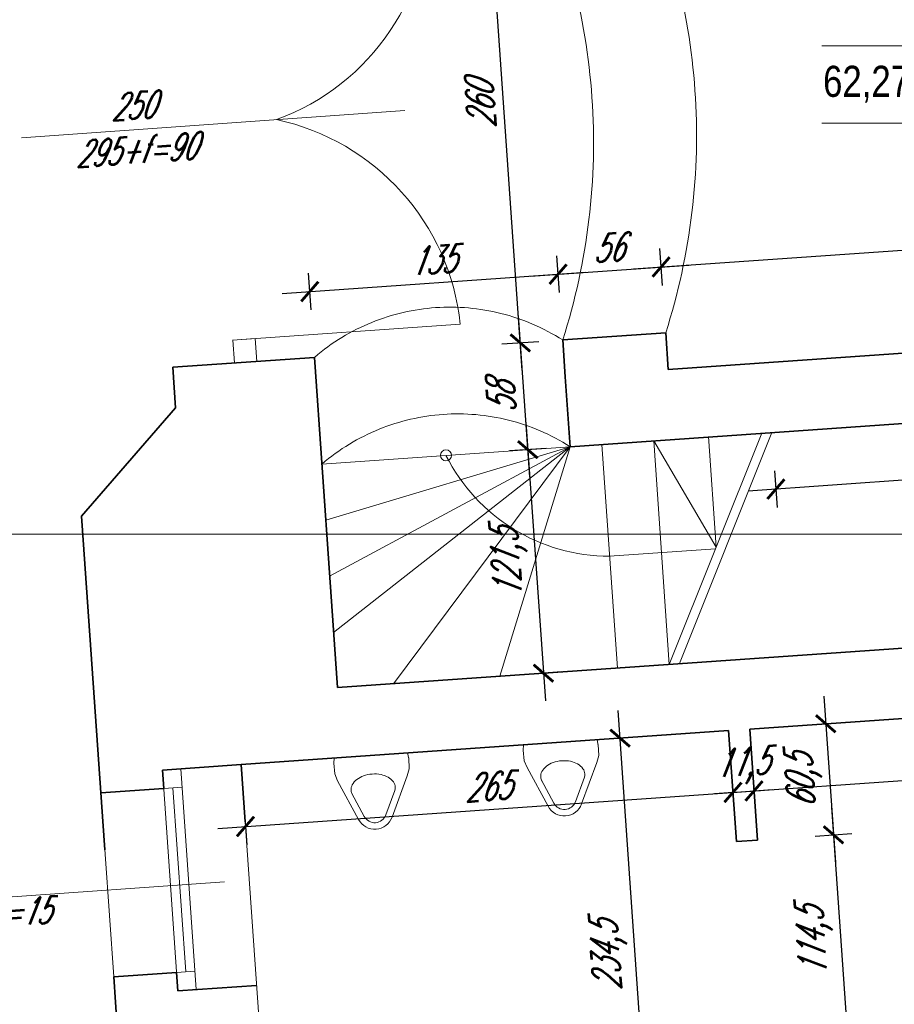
# Model space of a CAD drawing. Header units: millimetres. Extents: x 402 to 79005, y -7782 to 89952.
# Tile 219 of 256: x 21778 to 22253, y 39431 to 39965. Entities that reach past the tile are written whole.
import ezdxf

# ---------------------------------------------------------------- set-up
doc = ezdxf.new("R2010")
doc.units = ezdxf.units.MM
doc.header["$LTSCALE"] = 10
doc.linetypes.add('DASHED', pattern=[19.05, 12.7, -6.35])
doc.layers.get('0').update_dxf_attribs({"lineweight": 0})
doc.layers.get('Defpoints').update_dxf_attribs({"color": 253})
for name, color, linetype, lineweight in [('01 parter - ściany', 253, 'Continuous', 35), ('03-01_okna', 253, 'Continuous', 15), ('03-02_schody', 253, 'Continuous', 5), ('03_drzwi', 253, 'Continuous', 15), ('04-1_widok', 253, 'Continuous', 5), ('04-2_nad', 253, 'DASHED', 5), ('05-01_wymiary', 253, 'Continuous', 5), ('05-03_opis', 253, 'Continuous', 5), ('07_wyposażenie', 253, 'Continuous', 5)]:
    doc.layers.add(name, color=color, linetype=linetype, lineweight=lineweight)
doc.layers.add('powierzchnia korytarzy', color=253, linetype='Continuous')
doc.layers.get('powierzchnia korytarzy').off()
doc.styles.add('ariel', font='ARIAL.TTF', dxfattribs={"width": 0.8})
doc.styles.add('ariel_wym', font='simplex.shx', dxfattribs={"width": 0.65, "oblique": 25})
doc.dimstyles.new('ariel 50', dxfattribs={"dimtxt": 15, "dimasz": 10, "dimexe": 10, "dimexo": 0, "dimgap": 5, "dimtad": 1, "dimdec": 1, "dimrnd": 0.5, "dimtxsty": 'ariel_wym', "dimblk": 'ARCHTICK', "dimcen": 2.5, "dimdle": 15, "dimazin": 0, "dimtfac": 1, "dimtdec": 1, "dimtix": 1, "dimtmove": 0, "dimatfit": 3, "dimldrblk": 'DOT', "dimfxl": 0, "dimarcsym": 0})
doc.dimstyles.new('ariel 50 wnętrze', dxfattribs={"dimtxt": 15, "dimasz": 10, "dimexe": 10, "dimexo": 0, "dimgap": 5, "dimtad": 1, "dimdec": 1, "dimrnd": 0.5, "dimtxsty": 'ariel_wym', "dimblk": 'ARCHTICK', "dimcen": 2.5, "dimdle": 15, "dimazin": 0, "dimtfac": 1, "dimtdec": 1, "dimtix": 1, "dimtmove": 0, "dimatfit": 3, "dimldrblk": 'DOT', "dimfxl": 0, "dimarcsym": 0})

# ---------------------------------------------------------------- blocks, each defined once
blk = doc.blocks.new('_ArchTick')
at = {"color": 0, "linetype": 'ByBlock', "const_width": 0.15}
blk.add_lwpolyline([(-0.5, -0.5), (0.5, 0.5)], dxfattribs=at)
blk = doc.blocks.new('*D57')
at = {"layer": '05-01_wymiary', "color": 0, "lineweight": -2}
for p, q in [((21599.74, 39494.04), (21580.31, 39771.86)), ((21621.26, 39759.68), (21571.38, 39756.2)), ((21638.59, 39511.79), (21588.71, 39508.3))]:
    blk.add_line(p, q, dxfattribs=at)
at = {"layer": 'Defpoints', "color": 0}
for p in [(21938.3, 39781.85), (21581.35, 39756.89), (21900.77, 39530.12)]:
    blk.add_point(p, dxfattribs=at)
at = {"layer": '05-01_wymiary', "color": 0, "lineweight": -2, "xscale": 10, "yscale": 10, "zscale": 10}
for p, rotation in [((21581.35, 39756.89), 94.00000000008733), ((21598.69, 39509), 274.0000000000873)]:
    blk.add_blockref('_ArchTick', p, dxfattribs=dict(at, rotation=rotation))
at = {"layer": '05-01_wymiary', "color": 0, "insert": (21576.13, 39631.97), "char_height": 15, "attachment_point": 5, "rotation": 94, "style": 'ariel_wym'}
blk.add_mtext('248,5', dxfattribs=at)
blk = doc.blocks.new('_Dot')
at = {"color": 0, "linetype": 'ByBlock', "lineweight": -2}
blk.add_line((-0.5, 0), (-1, 0), dxfattribs=at)
at = {"color": 0, "linetype": 'ByBlock', "const_width": 0.5}
blk.add_lwpolyline([(-0.25, 0, 1), (0.25, 0, 1)], format="xyb", close=True, dxfattribs=at)
blk = doc.blocks.new('*D58')
at = {"layer": '05-01_wymiary', "color": 0, "lineweight": -2}
for p, q in [((21582.4, 39741.93), (21562.17, 40031.22)), ((21603.12, 40019.05), (21553.24, 40015.56)), ((21621.26, 39759.68), (21571.38, 39756.2))]:
    blk.add_line(p, q, dxfattribs=at)
at = {"layer": 'Defpoints', "color": 0}
for p in [(21920.17, 40041.22), (21563.22, 40016.26), (21938.3, 39781.85)]:
    blk.add_point(p, dxfattribs=at)
at = {"layer": '05-01_wymiary', "color": 0, "lineweight": -2, "xscale": 10, "yscale": 10, "zscale": 10}
for p, rotation in [((21563.22, 40016.26), 94.00000000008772), ((21581.35, 39756.89), 274.0000000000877)]:
    blk.add_blockref('_ArchTick', p, dxfattribs=dict(at, rotation=rotation))
at = {"layer": '05-01_wymiary', "color": 0, "insert": (21559.82, 39885.71), "char_height": 15, "attachment_point": 5, "rotation": 94, "style": 'ariel_wym'}
blk.add_mtext('260', dxfattribs=at)
blk = doc.blocks.new('*D61')
at = {"layer": '05-01_wymiary', "color": 0, "lineweight": -2}
for p, q in [((21510.9, 40047.69), (21533.92, 39718.49)), ((21551.85, 40035.51), (21501.97, 40032.03)), ((21572.77, 39736.25), (21522.9, 39732.76))]:
    blk.add_line(p, q, dxfattribs=at)
at = {"layer": 'Defpoints', "color": 0}
for p in [(21918.77, 40061.17), (22130.23, 39775.23), (21532.87, 39733.45)]:
    blk.add_point(p, dxfattribs=at)
at = {"layer": '05-01_wymiary', "color": 0, "lineweight": -2, "xscale": 10, "yscale": 10, "zscale": 10}
for p, rotation in [((21511.94, 40032.72), 94.00000000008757), ((21532.87, 39733.45), 274.0000000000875)]:
    blk.add_blockref('_ArchTick', p, dxfattribs=dict(at, rotation=rotation))
at = {"layer": '05-01_wymiary', "color": 0, "insert": (21509.94, 39882.22), "char_height": 15, "attachment_point": 5, "rotation": 94, "style": 'ariel_wym'}
blk.add_mtext('300', dxfattribs=at)
blk = doc.blocks.new('*D62')
at = {"layer": '05-01_wymiary', "color": 0, "lineweight": -2}
for p, q in [((21531.82, 39748.42), (21536.57, 39680.58)), ((21572.77, 39736.25), (21522.9, 39732.76)), ((21575.42, 39698.34), (21525.55, 39694.85))]:
    blk.add_line(p, q, dxfattribs=at)
at = {"layer": 'Defpoints', "color": 0}
for p in [(22130.23, 39775.23), (22077.02, 39733.41), (21535.52, 39695.55)]:
    blk.add_point(p, dxfattribs=at)
at = {"layer": '05-01_wymiary', "color": 0, "lineweight": -2, "xscale": 10, "yscale": 10, "zscale": 10}
for p, rotation in [((21532.87, 39733.45), 94.00000000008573), ((21535.52, 39695.55), 274.0000000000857)]:
    blk.add_blockref('_ArchTick', p, dxfattribs=dict(at, rotation=rotation))
at = {"layer": '05-01_wymiary', "color": 0, "insert": (21521.73, 39713.63), "char_height": 15, "attachment_point": 5, "rotation": 94, "style": 'ariel_wym'}
blk.add_mtext('38', dxfattribs=at)
blk = doc.blocks.new('*D63')
at = {"layer": '05-01_wymiary', "color": 0, "lineweight": -2}
for p, q in [((21534.48, 39710.51), (21545.04, 39559.41)), ((21575.42, 39698.34), (21525.55, 39694.85)), ((21583.9, 39577.17), (21534.02, 39573.68))]:
    blk.add_line(p, q, dxfattribs=at)
at = {"layer": 'Defpoints', "color": 0}
for p in [(22077.02, 39733.41), (21950.82, 39602.82), (21544, 39574.37)]:
    blk.add_point(p, dxfattribs=at)
at = {"layer": '05-01_wymiary', "color": 0, "lineweight": -2, "xscale": 10, "yscale": 10, "zscale": 10}
for p, rotation in [((21535.52, 39695.55), 94.0000000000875), ((21544, 39574.37), 274.0000000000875)]:
    blk.add_blockref('_ArchTick', p, dxfattribs=dict(at, rotation=rotation))
at = {"layer": '05-01_wymiary', "color": 0, "insert": (21525.86, 39633.99), "char_height": 15, "attachment_point": 5, "rotation": 94, "style": 'ariel_wym'}
blk.add_mtext('121,5', dxfattribs=at)
blk = doc.blocks.new('*D64')
at = {"layer": '05-01_wymiary', "color": 0, "lineweight": -2}
for p, q in [((21542.95, 39589.34), (21547.69, 39521.5)), ((21583.9, 39577.17), (21534.02, 39573.68)), ((21586.55, 39539.26), (21536.67, 39535.77))]:
    blk.add_line(p, q, dxfattribs=at)
at = {"layer": 'Defpoints', "color": 0}
for p in [(21950.82, 39602.82), (21898.59, 39561.08), (21546.65, 39536.47)]:
    blk.add_point(p, dxfattribs=at)
at = {"layer": '05-01_wymiary', "color": 0, "lineweight": -2, "xscale": 10, "yscale": 10, "zscale": 10}
for p, rotation in [((21544, 39574.37), 94.00000000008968), ((21546.65, 39536.47), 274.0000000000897)]:
    blk.add_blockref('_ArchTick', p, dxfattribs=dict(at, rotation=rotation))
at = {"layer": '05-01_wymiary', "color": 0, "insert": (21532.85, 39554.55), "char_height": 15, "attachment_point": 5, "rotation": 94, "style": 'ariel_wym'}
blk.add_mtext('38', dxfattribs=at)
blk = doc.blocks.new('*D65')
at = {"layer": '05-01_wymiary', "color": 0, "lineweight": -2}
for p, q in [((21545.6, 39551.43), (21564.07, 39287.31)), ((21586.55, 39539.26), (21536.67, 39535.77)), ((21602.92, 39305.07), (21553.05, 39301.58))]:
    blk.add_line(p, q, dxfattribs=at)
at = {"layer": 'Defpoints', "color": 0}
for p in [(21898.59, 39561.08), (22120.48, 39341.26), (21563.02, 39302.28)]:
    blk.add_point(p, dxfattribs=at)
at = {"layer": '05-01_wymiary', "color": 0, "lineweight": -2, "xscale": 10, "yscale": 10, "zscale": 10}
for p, rotation in [((21546.65, 39536.47), 94.00000000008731), ((21563.02, 39302.28), 274.0000000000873)]:
    blk.add_blockref('_ArchTick', p, dxfattribs=dict(at, rotation=rotation))
at = {"layer": '05-01_wymiary', "color": 0, "insert": (21542.36, 39418.5), "char_height": 15, "attachment_point": 5, "rotation": 94, "style": 'ariel_wym'}
blk.add_mtext('235', dxfattribs=at)
blk = doc.blocks.new('*D84')
at = {"layer": '05-01_wymiary', "color": 0, "lineweight": -2}
for p, q in [((21457.46, 40095.08), (21766.67, 35673.22)), ((21498.41, 40082.9), (21448.53, 40079.41)), ((21805.52, 35690.97), (21755.65, 35687.48))]:
    blk.add_line(p, q, dxfattribs=at)
at = {"layer": 'Defpoints', "color": 0}
for p in [(21838.4, 40106.68), (22246.18, 35721.78), (21765.62, 35688.18)]:
    blk.add_point(p, dxfattribs=at)
at = {"layer": '05-01_wymiary', "color": 0, "lineweight": -2, "xscale": 10, "yscale": 10, "zscale": 10}
for p, rotation in [((21458.51, 40080.11), 94.00000000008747), ((21765.62, 35688.18), 274.0000000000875)]:
    blk.add_blockref('_ArchTick', p, dxfattribs=dict(at, rotation=rotation))
at = {"layer": '05-01_wymiary', "color": 0, "insert": (21598.17, 37883.17), "char_height": 15, "attachment_point": 5, "rotation": 94, "style": 'ariel_wym'}
blk.add_mtext('4402,5', dxfattribs=at)
blk = doc.blocks.new('*D477')
at = {"layer": '05-01_wymiary', "color": 0, "lineweight": -2}
for p, q in [((22614.86, 39829.16), (22614.16, 39839.14)), ((22604.88, 39828.47), (22624.84, 39829.86)), ((22615.77, 39816.2), (22614.86, 39829.16)), ((22605.79, 39815.5), (22625.74, 39816.89)), ((22615.77, 39816.2), (22616.46, 39806.22))]:
    blk.add_line(p, q, dxfattribs=at)
at = {"layer": 'Defpoints', "color": 0}
for p in [(22614.86, 39829.16), (22591.62, 39814.51), (21928.33, 39781.16)]:
    blk.add_point(p, dxfattribs=at)
at = {"layer": '05-01_wymiary', "color": 0, "lineweight": -2, "xscale": 10, "yscale": 10, "zscale": 10}
for p, rotation in [((22614.86, 39829.16), 274.00000000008), ((22615.77, 39816.2), 94.00000000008)]:
    blk.add_blockref('_ArchTick', p, dxfattribs=dict(at, rotation=rotation))
at = {"layer": '05-01_wymiary', "color": 0, "insert": (22602.84, 39821.81), "char_height": 15, "attachment_point": 5, "rotation": 94, "style": 'ariel_wym'}
blk.add_mtext('13', dxfattribs=at)
blk = doc.blocks.new('*D594')
at = {"layer": '05-01_wymiary', "color": 0, "lineweight": -2}
for p, q in [((22164.61, 39555.97), (22166.01, 39536.02)), ((21885.99, 39526.47), (22180.27, 39547.04)), ((21900.26, 39537.49), (21901.65, 39517.54))]:
    blk.add_line(p, q, dxfattribs=at)
at = {"layer": 'Defpoints', "color": 0}
for p in [(22162.96, 39579.55), (21898.61, 39561.08), (22165.31, 39546)]:
    blk.add_point(p, dxfattribs=at)
at = {"layer": '05-01_wymiary', "color": 0, "lineweight": -2, "xscale": 10, "yscale": 10, "zscale": 10}
for p, rotation in [((22165.31, 39546), 3.999999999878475), ((21900.95, 39527.51), 183.9999999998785)]:
    blk.add_blockref('_ArchTick', p, dxfattribs=dict(at, rotation=rotation))
at = {"layer": '05-01_wymiary', "color": 0, "insert": (22032.26, 39549.22), "char_height": 15, "attachment_point": 5, "rotation": 4, "style": 'ariel_wym'}
blk.add_mtext('265', dxfattribs=at)
blk = doc.blocks.new('*D595')
at = {"layer": '05-01_wymiary', "color": 0, "lineweight": -2}
for p, q in [((22164.61, 39555.97), (22166.01, 39536.02)), ((22176.04, 39556.77), (22177.44, 39536.82)), ((22165.31, 39546), (22155.33, 39545.3)), ((22165.31, 39546), (22176.74, 39546.8)), ((22176.74, 39546.8), (22186.72, 39547.5))]:
    blk.add_line(p, q, dxfattribs=at)
at = {"layer": 'Defpoints', "color": 0}
for p in [(22162.96, 39579.55), (22174.39, 39580.35), (22176.74, 39546.8)]:
    blk.add_point(p, dxfattribs=at)
at = {"layer": '05-01_wymiary', "color": 0, "lineweight": -2, "xscale": 10, "yscale": 10, "zscale": 10}
for p, rotation in [((22165.31, 39546), 3.999999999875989), ((22176.74, 39546.8), 183.999999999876)]:
    blk.add_blockref('_ArchTick', p, dxfattribs=dict(at, rotation=rotation))
at = {"layer": '05-01_wymiary', "color": 0, "insert": (22170.05, 39560.29), "char_height": 15, "attachment_point": 5, "rotation": 4, "style": 'ariel_wym'}
blk.add_mtext('11,5', dxfattribs=at)
blk = doc.blocks.new('*D596')
at = {"layer": '05-01_wymiary', "color": 0, "lineweight": -2}
for p, q in [((22556.65, 39583.39), (22558.05, 39563.44)), ((22161.78, 39545.75), (22572.31, 39574.46)), ((22176.04, 39556.77), (22177.44, 39536.82))]:
    blk.add_line(p, q, dxfattribs=at)
at = {"layer": 'Defpoints', "color": 0}
for p in [(22555.01, 39606.94), (22174.39, 39580.35), (22557.35, 39573.41)]:
    blk.add_point(p, dxfattribs=at)
at = {"layer": '05-01_wymiary', "color": 0, "lineweight": -2, "xscale": 10, "yscale": 10, "zscale": 10}
for p, rotation in [((22557.35, 39573.41), 3.999999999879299), ((22176.74, 39546.8), 183.9999999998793)]:
    blk.add_blockref('_ArchTick', p, dxfattribs=dict(at, rotation=rotation))
at = {"layer": '05-01_wymiary', "color": 0, "insert": (22366.07, 39574), "char_height": 15, "attachment_point": 5, "rotation": 4, "style": 'ariel_wym'}
blk.add_mtext('381,5', dxfattribs=at)
blk = doc.blocks.new('*D598')
at = {"layer": '05-01_wymiary', "color": 0, "lineweight": -2}
for p, q in [((22214.57, 39598.19), (22220.87, 39508.05)), ((22205.64, 39582.53), (22225.59, 39583.93)), ((22209.85, 39522.31), (22229.8, 39523.71))]:
    blk.add_line(p, q, dxfattribs=at)
at = {"layer": 'Defpoints', "color": 0}
for p in [(22174.39, 39580.35), (22219.83, 39523.01), (22178.61, 39520.13)]:
    blk.add_point(p, dxfattribs=at)
at = {"layer": '05-01_wymiary', "color": 0, "lineweight": -2, "xscale": 10, "yscale": 10, "zscale": 10}
for p, rotation in [((22215.62, 39583.23), 94.00000000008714), ((22219.83, 39523.01), 274.0000000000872)]:
    blk.add_blockref('_ArchTick', p, dxfattribs=dict(at, rotation=rotation))
at = {"layer": '05-01_wymiary', "color": 0, "insert": (22203.83, 39552.15), "char_height": 15, "attachment_point": 5, "rotation": 94, "style": 'ariel_wym'}
blk.add_mtext('60,5', dxfattribs=at)
blk = doc.blocks.new('*D599')
at = {"layer": '05-01_wymiary', "color": 0, "lineweight": -2}
for p, q in [((22218.78, 39537.97), (22228.85, 39393.95)), ((22209.85, 39522.31), (22229.8, 39523.71)), ((22217.83, 39408.21), (22237.78, 39409.61))]:
    blk.add_line(p, q, dxfattribs=at)
at = {"layer": 'Defpoints', "color": 0}
for p in [(22178.61, 39520.13), (22186.58, 39406.03), (22227.81, 39408.91)]:
    blk.add_point(p, dxfattribs=at)
at = {"layer": '05-01_wymiary', "color": 0, "lineweight": -2, "xscale": 10, "yscale": 10, "zscale": 10}
for p, rotation in [((22219.83, 39523.01), 94.00000000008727), ((22227.81, 39408.91), 274.0000000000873)]:
    blk.add_blockref('_ArchTick', p, dxfattribs=dict(at, rotation=rotation))
at = {"layer": '05-01_wymiary', "color": 0, "insert": (22209.92, 39464.99), "char_height": 15, "attachment_point": 5, "rotation": 94, "style": 'ariel_wym'}
blk.add_mtext('114,5', dxfattribs=at)
blk = doc.blocks.new('*D604')
at = {"layer": '05-01_wymiary', "color": 0, "lineweight": -2}
for p, q in [((22121.51, 39326.29), (22103.04, 39590.4)), ((22104.12, 39575.44), (22094.11, 39574.74)), ((22120.48, 39341.26), (22110.49, 39340.56))]:
    blk.add_line(p, q, dxfattribs=at)
at = {"layer": 'Defpoints', "color": 0}
for p in [(22104.09, 39575.43), (22104.12, 39575.44), (22120.48, 39341.26)]:
    blk.add_point(p, dxfattribs=at)
at = {"layer": '05-01_wymiary', "color": 0, "lineweight": -2, "xscale": 10, "yscale": 10, "zscale": 10}
for p, rotation in [((22104.09, 39575.43), 94.00000000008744), ((22120.46, 39341.26), 274.0000000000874)]:
    blk.add_blockref('_ArchTick', p, dxfattribs=dict(at, rotation=rotation))
at = {"layer": '05-01_wymiary', "color": 0, "insert": (22098.38, 39457.37), "char_height": 15, "attachment_point": 5, "rotation": 94, "style": 'ariel_wym'}
blk.add_mtext('234,5', dxfattribs=at)
blk = doc.blocks.new('*D615')
at = {"layer": '05-01_wymiary', "color": 0, "lineweight": -2}
for p, q in [((22545.33, 39745.39), (22546.72, 39725.43)), ((22560.99, 39736.46), (22173.64, 39709.37)), ((22187.91, 39720.39), (22189.3, 39700.44))]:
    blk.add_line(p, q, dxfattribs=at)
at = {"layer": 'Defpoints', "color": 0}
for p in [(22543.88, 39766.06), (22186.46, 39741.07), (22188.61, 39710.42)]:
    blk.add_point(p, dxfattribs=at)
at = {"layer": '05-01_wymiary', "color": 0, "lineweight": -2, "xscale": 10, "yscale": 10, "zscale": 10}
for p, rotation in [((22546.02, 39735.41), 3.999999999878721), ((22188.61, 39710.42), 183.9999999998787)]:
    blk.add_blockref('_ArchTick', p, dxfattribs=dict(at, rotation=rotation))
at = {"layer": '05-01_wymiary', "color": 0, "insert": (22366.34, 39736.81), "char_height": 15, "attachment_point": 5, "rotation": 4, "style": 'ariel_wym'}
blk.add_mtext('358,5', dxfattribs=at)
blk = doc.blocks.new('*D622')
at = {"layer": '05-01_wymiary', "color": 0, "lineweight": -2}
for p, q in [((22053.01, 39746.77), (22063.57, 39595.67)), ((22064.03, 39732.5), (22044.08, 39731.11)), ((22072.5, 39611.33), (22052.55, 39609.94))]:
    blk.add_line(p, q, dxfattribs=at)
at = {"layer": 'Defpoints', "color": 0}
for p in [(22077.02, 39733.41), (22062.53, 39610.63), (22085.49, 39612.24)]:
    blk.add_point(p, dxfattribs=at)
at = {"layer": '05-01_wymiary', "color": 0, "lineweight": -2, "xscale": 10, "yscale": 10, "zscale": 10}
for p, rotation in [((22054.05, 39731.81), 94.00000000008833), ((22062.53, 39610.63), 274.0000000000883)]:
    blk.add_blockref('_ArchTick', p, dxfattribs=dict(at, rotation=rotation))
at = {"layer": '05-01_wymiary', "color": 0, "insert": (22044.39, 39670.25), "char_height": 15, "attachment_point": 5, "rotation": 94, "style": 'ariel_wym'}
blk.add_mtext('121,5', dxfattribs=at)
blk = doc.blocks.new('*D623')
at = {"layer": '05-01_wymiary', "color": 0, "lineweight": -2}
for p, q in [((22055.1, 39716.84), (22048.96, 39804.63)), ((22059.98, 39790.36), (22040.03, 39788.97)), ((22064.03, 39732.5), (22044.08, 39731.11))]:
    blk.add_line(p, q, dxfattribs=at)
at = {"layer": 'Defpoints', "color": 0}
for p in [(22050.01, 39789.67), (22072.97, 39791.27), (22077.02, 39733.41)]:
    blk.add_point(p, dxfattribs=at)
at = {"layer": '05-01_wymiary', "color": 0, "lineweight": -2, "xscale": 10, "yscale": 10, "zscale": 10}
for p, rotation in [((22050.01, 39789.67), 94.00000000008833), ((22054.05, 39731.81), 274.0000000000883)]:
    blk.add_blockref('_ArchTick', p, dxfattribs=dict(at, rotation=rotation))
at = {"layer": '05-01_wymiary', "color": 0, "insert": (22039.56, 39759.86), "char_height": 15, "attachment_point": 5, "rotation": 94, "style": 'ariel_wym'}
blk.add_mtext('58', dxfattribs=at)
blk = doc.blocks.new('*D624')
at = {"layer": '05-01_wymiary', "color": 0, "lineweight": -2}
for p, q in [((22051.05, 39774.7), (22030.82, 40064)), ((22041.85, 40049.73), (22021.89, 40048.33)), ((22059.98, 39790.36), (22040.03, 39788.97))]:
    blk.add_line(p, q, dxfattribs=at)
at = {"layer": 'Defpoints', "color": 0}
for p in [(22031.87, 40049.03), (22054.84, 40050.64), (22072.97, 39791.27)]:
    blk.add_point(p, dxfattribs=at)
at = {"layer": '05-01_wymiary', "color": 0, "lineweight": -2, "xscale": 10, "yscale": 10, "zscale": 10}
for p, rotation in [((22031.87, 40049.03), 94.00000000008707), ((22050.01, 39789.67), 274.0000000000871)]:
    blk.add_blockref('_ArchTick', p, dxfattribs=dict(at, rotation=rotation))
at = {"layer": '05-01_wymiary', "color": 0, "insert": (22028.47, 39918.48), "char_height": 15, "attachment_point": 5, "rotation": 94, "style": 'ariel_wym'}
blk.add_mtext('260', dxfattribs=at)
blk = doc.blocks.new('*D626')
at = {"layer": '05-01_wymiary', "color": 0, "lineweight": -2}
for p, q in [((22071.18, 39816.98), (22069.78, 39836.93)), ((21920.84, 39816.49), (22085.44, 39828)), ((21936.51, 39807.56), (21935.11, 39827.51))]:
    blk.add_line(p, q, dxfattribs=at)
at = {"layer": 'Defpoints', "color": 0}
for p in [(22070.48, 39826.95), (22072.97, 39791.27), (21938.3, 39781.85)]:
    blk.add_point(p, dxfattribs=at)
at = {"layer": '05-01_wymiary', "color": 0, "lineweight": -2, "xscale": 10, "yscale": 10, "zscale": 10}
for p, rotation in [((22070.48, 39826.95), 3.999999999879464), ((21935.81, 39817.53), 183.9999999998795)]:
    blk.add_blockref('_ArchTick', p, dxfattribs=dict(at, rotation=rotation))
at = {"layer": '05-01_wymiary', "color": 0, "insert": (22002.27, 39834.71), "char_height": 15, "attachment_point": 5, "rotation": 4, "style": 'ariel_wym'}
blk.add_mtext('135', dxfattribs=at)
blk = doc.blocks.new('*D627')
at = {"layer": '05-01_wymiary', "color": 0, "lineweight": -2}
for p, q in [((22127.04, 39820.88), (22125.65, 39840.83)), ((22071.18, 39816.98), (22069.78, 39836.93)), ((22055.52, 39825.91), (22141.31, 39831.9))]:
    blk.add_line(p, q, dxfattribs=at)
at = {"layer": 'Defpoints', "color": 0}
for p in [(22126.34, 39830.86), (22128.84, 39795.18), (22072.97, 39791.27)]:
    blk.add_point(p, dxfattribs=at)
at = {"layer": '05-01_wymiary', "color": 0, "lineweight": -2, "xscale": 10, "yscale": 10, "zscale": 10}
for p, rotation in [((22070.48, 39826.95), 183.9999999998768), ((22126.34, 39830.86), 3.99999999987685)]:
    blk.add_blockref('_ArchTick', p, dxfattribs=dict(at, rotation=rotation))
at = {"layer": '05-01_wymiary', "color": 0, "insert": (22097.54, 39841.37), "char_height": 15, "attachment_point": 5, "rotation": 4, "style": 'ariel_wym'}
blk.add_mtext('56', dxfattribs=at)
blk = doc.blocks.new('*D628')
at = {"layer": '05-01_wymiary', "color": 0, "lineweight": -2}
for p, q in [((22520.08, 39848.37), (22518.69, 39868.32)), ((22111.38, 39829.81), (22534.35, 39859.39)), ((22127.04, 39820.88), (22125.65, 39840.83))]:
    blk.add_line(p, q, dxfattribs=at)
at = {"layer": 'Defpoints', "color": 0}
for p in [(22519.38, 39858.34), (22521.88, 39822.66), (22128.84, 39795.18)]:
    blk.add_point(p, dxfattribs=at)
at = {"layer": '05-01_wymiary', "color": 0, "lineweight": -2, "xscale": 10, "yscale": 10, "zscale": 10}
for p, rotation in [((22519.38, 39858.34), 3.999999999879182), ((22126.34, 39830.86), 183.9999999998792)]:
    blk.add_blockref('_ArchTick', p, dxfattribs=dict(at, rotation=rotation))
at = {"layer": '05-01_wymiary', "color": 0, "insert": (22321.99, 39857.07), "char_height": 15, "attachment_point": 5, "rotation": 4, "style": 'ariel_wym'}
blk.add_mtext('394', dxfattribs=at)
blk = doc.blocks.new('pisuar')
at = {"layer": '07_wyposażenie', "ltscale": 2}
for p, q in [((-0.39, -2.71), (0, 0)), ((0, 0), (40, 0)), ((40.38, -3.12), (40, 0)), ((-0.23, -8.54), (-0.39, -2.71)), ((40.23, -8.54), (40.39, -2.71)), ((1.07, -12.37), (-0.23, -8.54)), ((40.23, -8.54), (38.93, -12.37)), ((38.93, -12.37), (40.23, -8.54)), ((10.89, -34.11), (1.07, -12.37)), ((38.93, -12.37), (29.11, -34.11)), ((14.12, -32.66), (8.28, -19.72)), ((31.72, -19.72), (25.88, -32.66))]:
    blk.add_line(p, q, dxfattribs=at)
for centre, radius, start, end in [((18.65, -23.04), 12.86, 105.4371, 123.6901), ((20, -27.94), 17.94, 90, 105.4371), ((20, -27.94), 17.94, 74.5629, 90), ((21.35, -23.04), 12.86, 56.3099, 74.5629), ((13.45, -18), 5.45, 148.1465, 180), ((16.59, -19.95), 9.14, 123.6901, 148.1465), ((23.41, -19.95), 9.14, 31.8535, 56.3099), ((26.55, -18), 5.45, 0, 31.8535), ((13.45, -18), 5.45, 180, 203.6096), ((26.55, -18), 5.45, 341.6064, 0), ((20, -30), 10, 204.2952, 270), ((20, -30), 6.45, 204.2952, 270), ((20, -30), 6.45, 270, 335.7048), ((20, -30), 10, 270, 335.7048)]:
    blk.add_arc(centre, radius, start, end, dxfattribs=at)

msp = doc.modelspace()

# ---------------------------------------------------------------- linework, layer by layer
at = {"layer": '01 parter - ściany'}
for p, q in [((22130.23, 39775.23), (22523.27, 39802.71)), ((22072.97, 39791.27), (22128.84, 39795.18)), ((22130.23, 39775.23), (22128.84, 39795.18)), ((22074.37, 39771.32), (22072.97, 39791.27)), ((21938.3, 39781.85), (21861.49, 39776.48)), ((21950.82, 39602.82), (21938.3, 39781.85)), ((21863.03, 39754.54), (21861.49, 39776.48)), ((22077.02, 39733.41), (22074.37, 39771.32)), ((22077.02, 39733.41), (22543.88, 39766.06)), ((21863.03, 39754.54), (21812, 39695.83)), ((21824.66, 39514.78), (21812, 39695.83)), ((21950.82, 39602.82), (22590.26, 39647.54)), ((22174.39, 39580.35), (22555.01, 39606.94)), ((21898.59, 39561.08), (22162.96, 39579.55)), ((22167.17, 39519.33), (22162.96, 39579.55)), ((22178.61, 39520.13), (22174.39, 39580.35)), ((21855.91, 39558.08), (21898.61, 39561.06)), ((21900.77, 39530.12), (21898.61, 39561.08)), ((21855.91, 39558.08), (21856.61, 39548.1)), ((21856.61, 39548.1), (21822.49, 39545.72)), ((22167.17, 39519.33), (22178.61, 39520.13)), ((21863.59, 39448.34), (21829.47, 39445.96)), ((21864.28, 39438.37), (21863.59, 39448.34)), ((21834.07, 39380.1), (21829.47, 39445.96)), ((21864.28, 39438.37), (21906.98, 39441.35))]:
    msp.add_line(p, q, dxfattribs=at)
at = {"layer": '03-01_okna', "linetype": 'Continuous', "lineweight": 0}
for p, q in [((21864.28, 39438.37), (21855.91, 39558.08)), ((21874.26, 39439.07), (21865.89, 39558.77)), ((21822.49, 39545.72), (21829.47, 39445.96)), ((21866.59, 39548.8), (21856.61, 39548.1)), ((21868.57, 39448.69), (21861.6, 39548.45)), ((21873.56, 39449.04), (21863.59, 39448.34))]:
    msp.add_line(p, q, dxfattribs=at)
at = {"layer": '03-02_schody'}
for p, q in [((22122.33, 39736.58), (22130.8, 39615.41)), ((22156.24, 39679), (22122.33, 39736.58)), ((22180.92, 39740.68), (22130.8, 39615.41)), ((22186.46, 39741.07), (22136.34, 39615.8)), ((22152.05, 39738.99), (22156.24, 39679)), ((21942.35, 39724), (22077.02, 39733.41)), ((22077.02, 39733.41), (21944.48, 39693.57)), ((22077.02, 39733.41), (21946.6, 39663.18)), ((22077.02, 39733.41), (21948.73, 39632.75)), ((22077.02, 39733.41), (21981.25, 39604.95)), ((22077.02, 39733.41), (22038.93, 39608.98)), ((22094.18, 39734.61), (22102.66, 39613.44)), ((22098.42, 39674.03), (22155.86, 39678.04))]:
    msp.add_line(p, q, dxfattribs=at)
msp.add_circle((22009.68, 39728.7), 3, dxfattribs=at)
msp.add_arc((22098.42, 39773.37), 99.34, 206.7181, 270, dxfattribs=at)
at = {"layer": '03_drzwi'}
for p, q in [((22017.43, 39799.88), (21893.93, 39791.16)), ((21906.28, 39792.03), (21893.93, 39791.16)), ((21894.12, 39791.18), (21894.99, 39778.83)), ((21907.14, 39779.68), (21906.28, 39792.03)), ((21894.99, 39778.83), (21904.81, 39779.51))]:
    msp.add_line(p, q, dxfattribs=at)
for centre, start, end in [((21874.34, 40029.85), 290.0142, 2.0858), ((21891.34, 39786.73), 5.9517, 77.9871)]:
    msp.add_arc(centre, 126.77, start, end, dxfattribs=at)
at = {"layer": '04-1_widok'}
msp.add_line((21900.77, 39530.12), (21909.14, 39410.42), dxfattribs=at)
at = {"layer": '04-2_nad', "ltscale": 2}
for centre, radius, start, end in [((21795.06, 39902.16), 350.5, 342.2289, 25.7711), ((21739.2, 39898.25), 350.5, 342.2289, 25.7711), ((22011.99, 39695.76), 113.32, 57.4419, 130.5581), ((22016.03, 39637.9), 113.32, 57.4419, 130.5581)]:
    msp.add_arc(centre, radius, start, end, dxfattribs=at)
at = {"layer": '05-03_opis'}
for p, q in [((22213.59, 39950.76), (22515.05, 39950.76)), ((22213.59, 39908.74), (22515.05, 39908.74)), ((21166.6, 39685.92), (22399.04, 39685.92))]:
    msp.add_line(p, q, dxfattribs=at)
at = {"layer": '05-03_opis', "lineweight": 0}
for p, q in [((21987.36, 39915.67), (21779.48, 39900.87)), ((21889.53, 39497.47), (21681.64, 39482.93))]:
    msp.add_line(p, q, dxfattribs=at)

# ---------------------------------------------------------------- block references
at = {"layer": 'powierzchnia korytarzy', "rotation": 4.090124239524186}
for p in [(22051.78, 39571.71), (21948.98, 39564.52)]:
    msp.add_blockref('pisuar', p, dxfattribs=at)

# ---------------------------------------------------------------- texts
at = {"layer": '05-03_opis', "insert": (22248.76, 39929.95), "char_height": 16.8648, "width": 78.4171, "attachment_point": 5, "style": 'ariel'}
msp.add_mtext('{\\fArial|b0|i0|c238|p34;62,27m²}', dxfattribs=at)
at = {"layer": '05-03_opis', "lineweight": 0, "char_height": 14.4, "width": 62.6613, "attachment_point": 5, "style": 'ariel_wym'}
for s, insert, rotation in [('250\\P295+f=90', (21840.62, 39906.29), 4.075), ('90\\P({\\H0.8333x;h\\H0.6x;p}80)185+f=15', (21742.78, 39488.28), 4)]:
    msp.add_mtext(s, dxfattribs=dict(at, insert=insert, rotation=rotation))

# ---------------------------------------------------------------- dimensions: what is measured, and where the dimension line sits
at = {"layer": '05-01_wymiary'}
for base, p1, p2, angle, dimstyle, picture, middle in [((21765.62, 35688.18), (21838.4, 40106.68), (22246.18, 35721.78), 94, 'ariel 50', '*D84', (21598.17, 37883.17)), ((22070.48, 39826.95), (21938.3, 39781.85), (22072.97, 39791.27), 4, 'ariel 50 wnętrze', '*D626', (22002.27, 39834.71)), ((22188.61, 39710.42), (22543.88, 39766.06), (22186.46, 39741.07), 4, 'ariel 50 wnętrze', '*D615', (22366.34, 39736.81)), ((22062.53, 39610.63), (22077.02, 39733.41), (22085.49, 39612.24), 94, 'ariel 50 wnętrze', '*D622', (22044.39, 39670.25)), ((22219.83, 39523.01), (22174.39, 39580.35), (22178.61, 39520.13), 94, 'ariel 50 wnętrze', '*D598', (22203.83, 39552.15)), ((22165.31, 39546), (21898.61, 39561.08), (22162.96, 39579.55), 4, 'ariel 50 wnętrze', '*D594', (22032.26, 39549.22))]:
    dim = msp.add_linear_dim(base=base, p1=p1, p2=p2, angle=angle, dimstyle=dimstyle, dxfattribs=at)
    dim.commit()
    dim.dimension.update_dxf_attribs({"geometry": picture, "text_midpoint": middle})
for base, p1, p2, angle, dimstyle, picture, middle in [((22031.87, 40049.03), (22072.97, 39791.27), (22054.84, 40050.64), 94, 'ariel 50 wnętrze', '*D624', (22028.47, 39918.48)), ((21532.87, 39733.45), (21918.77, 40061.17), (22130.23, 39775.23), 94, 'ariel 50', '*D61', (21509.94, 39882.22)), ((21563.22, 40016.26), (21938.3, 39781.85), (21920.17, 40041.22), 94, 'ariel 50', '*D58', (21559.82, 39885.71)), ((22519.38, 39858.34), (22128.84, 39795.18), (22521.88, 39822.66), 4, 'ariel 50 wnętrze', '*D628', (22321.99, 39857.07)), ((22126.34, 39830.86), (22072.97, 39791.27), (22128.84, 39795.18), 4, 'ariel 50 wnętrze', '*D627', (22097.54, 39841.37)), ((22614.86, 39829.16), (22591.62, 39814.51), (21928.33, 39781.16), 94, 'ariel 50 wnętrze', '*D477', (22602.84, 39821.81)), ((22050.01, 39789.67), (22077.02, 39733.41), (22072.97, 39791.27), 94, 'ariel 50 wnętrze', '*D623', (22039.56, 39759.86)), ((21581.35, 39756.89), (21900.77, 39530.12), (21938.3, 39781.85), 94, 'ariel 50', '*D57', (21576.13, 39631.97)), ((21535.52, 39695.55), (22130.23, 39775.23), (22077.02, 39733.41), 94, 'ariel 50', '*D62', (21521.73, 39713.63)), ((21544, 39574.37), (22077.02, 39733.41), (21950.82, 39602.82), 94, 'ariel 50', '*D63', (21525.86, 39633.99)), ((21546.65, 39536.47), (21950.82, 39602.82), (21898.59, 39561.08), 94, 'ariel 50', '*D64', (21532.85, 39554.55)), ((22557.35, 39573.41), (22174.39, 39580.35), (22555.01, 39606.94), 4, 'ariel 50 wnętrze', '*D596', (22366.07, 39574)), ((22104.0854, 39575.4342), (22120.4816, 39341.2578), (22104.1212, 39575.4367), 94, 'ariel 50 wnętrze', '*D604', (22098.3784, 39457.3737)), ((22176.74, 39546.8), (22162.96, 39579.55), (22174.39, 39580.35), 4, 'ariel 50 wnętrze', '*D595', (22170.05, 39560.29)), ((21563.02, 39302.28), (21898.59, 39561.08), (22120.48, 39341.26), 94, 'ariel 50', '*D65', (21542.36, 39418.5)), ((22227.81, 39408.91), (22178.61, 39520.13), (22186.58, 39406.03), 94, 'ariel 50 wnętrze', '*D599', (22209.92, 39464.99))]:
    dim = msp.add_linear_dim(base=base, p1=p1, p2=p2, angle=angle, dimstyle=dimstyle, override={"dimtmove": 1}, dxfattribs=at)
    dim.commit()
    dim.dimension.update_dxf_attribs({"geometry": picture, "text_midpoint": middle})

doc.saveas('drawing.dxf')
